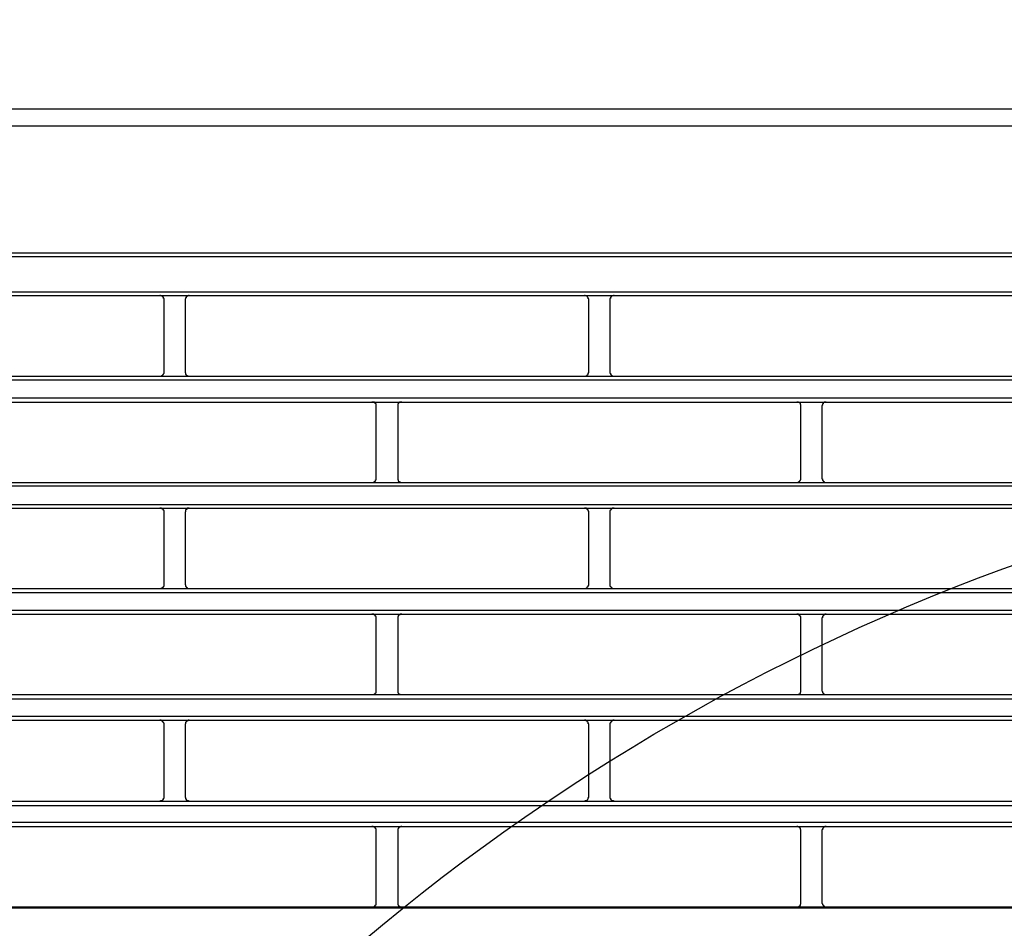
# Model space of a CAD drawing. Header units: millimetres. Extents: x 39871 to 53385, y 51832 to 57813.
# Tile 21 of 88: x 48477 to 48523, y 52581 to 52623. Entities that reach past the tile are written whole.
import ezdxf
from ezdxf import colors
from ezdxf.entities.mleader import LeaderData, LeaderLine
from ezdxf.math import Vec2, Vec3

# ---------------------------------------------------------------- set-up
doc = ezdxf.new("R2010")
doc.units = ezdxf.units.MM
doc.layers.add('AQUAREA', color=7, linetype='Continuous')
doc.layers.add('IS_KAN_OPIS', color=7, linetype='Continuous', lineweight=30)
doc.styles.add('ARIAL', font='ARIALN.TTF')

# ---------------------------------------------------------------- blocks, each defined once
blk = doc.blocks.new('SPLIT')
at = {"layer": 'AQUAREA'}
for points in [[(24316.35, -979.25), (24869.92, -979.25)], [(24316, -981.21), (24870.27, -981.21)], [(24308.59, -996.05), (24877.69, -996.05)], [(24308.59, -996.47), (24877.69, -996.47)], [(24308.59, -1000.6), (24877.69, -1000.6)], [(24308.59, -1001.02), (24877.69, -1001.02)], [(24418.28, -1001.51), (24418.28, -1001.51), (24418.28, -1001.44), (24418.28, -1001.37), (24418.2, -1001.37), (24418.2, -1001.3), (24418.2, -1001.23), (24418.14, -1001.23), (24418.14, -1001.16), (24418.07, -1001.16), (24418.07, -1001.09), (24418, -1001.09), (24417.93, -1001.09), (24417.85, -1001.02), (24417.79, -1001.02)], [(24418.28, -1009.98), (24418.28, -1001.51)], [(24421.22, -1001.02), (24421.22, -1001.02), (24421.15, -1001.02), (24421.15, -1001.09), (24421.08, -1001.09), (24421, -1001.09), (24421, -1001.16), (24420.94, -1001.16), (24420.87, -1001.16), (24420.87, -1001.23), (24420.87, -1001.3), (24420.8, -1001.3), (24420.8, -1001.37), (24420.8, -1001.44), (24420.73, -1001.44), (24420.73, -1001.51)], [(24420.73, -1001.51), (24420.73, -1009.98)], [(24467.9, -1001.51), (24467.9, -1001.51), (24467.9, -1001.44), (24467.84, -1001.44), (24467.84, -1001.37), (24467.84, -1001.3), (24467.77, -1001.23), (24467.77, -1001.16), (24467.7, -1001.16), (24467.63, -1001.09), (24467.55, -1001.09), (24467.49, -1001.09), (24467.49, -1001.02), (24467.42, -1001.02)], [(24467.9, -1009.98), (24467.9, -1001.51)], [(24470.85, -1001.02), (24470.85, -1001.02), (24470.78, -1001.02), (24470.78, -1001.09), (24470.7, -1001.09), (24470.64, -1001.09), (24470.57, -1001.09), (24470.57, -1001.16), (24470.5, -1001.16), (24470.5, -1001.23), (24470.43, -1001.23), (24470.43, -1001.3), (24470.43, -1001.37), (24470.35, -1001.37), (24470.35, -1001.44), (24470.35, -1001.51)], [(24470.35, -1001.51), (24470.35, -1009.98)], [(24417.79, -1010.47), (24417.79, -1010.47), (24417.85, -1010.47), (24417.93, -1010.47), (24418, -1010.4), (24418.07, -1010.4), (24418.07, -1010.33), (24418.14, -1010.33), (24418.14, -1010.26), (24418.2, -1010.26), (24418.2, -1010.19), (24418.28, -1010.12), (24418.28, -1010.05), (24418.28, -1009.98)], [(24420.73, -1009.98), (24420.73, -1009.98), (24420.73, -1010.05), (24420.8, -1010.05), (24420.8, -1010.12), (24420.8, -1010.19), (24420.8, -1010.26), (24420.87, -1010.26), (24420.87, -1010.33), (24420.94, -1010.33), (24420.94, -1010.4), (24421, -1010.4), (24421.08, -1010.4), (24421.08, -1010.47), (24421.15, -1010.47), (24421.22, -1010.47)], [(24467.42, -1010.47), (24467.42, -1010.47), (24467.49, -1010.47), (24467.55, -1010.47), (24467.55, -1010.4), (24467.63, -1010.4), (24467.7, -1010.4), (24467.7, -1010.33), (24467.77, -1010.33), (24467.77, -1010.26), (24467.84, -1010.26), (24467.84, -1010.19), (24467.84, -1010.12), (24467.84, -1010.05), (24467.9, -1010.05), (24467.9, -1009.98)], [(24470.35, -1009.98), (24470.35, -1009.98), (24470.35, -1010.05), (24470.35, -1010.12), (24470.43, -1010.12), (24470.43, -1010.19), (24470.43, -1010.26), (24470.5, -1010.26), (24470.5, -1010.33), (24470.57, -1010.33), (24470.57, -1010.4), (24470.64, -1010.4), (24470.7, -1010.4), (24470.7, -1010.47), (24470.78, -1010.47), (24470.85, -1010.47)], [(24343.87, -1010.47), (24842.41, -1010.47)], [(24343.87, -1010.89), (24842.41, -1010.89)], [(24343.87, -1012.99), (24842.41, -1012.99)], [(24343.87, -1013.48), (24842.41, -1013.48)], [(24443.05, -1013.97), (24443.05, -1013.9), (24443.05, -1013.83), (24443.05, -1013.76), (24443.05, -1013.69), (24442.99, -1013.69), (24442.99, -1013.62), (24442.92, -1013.62), (24442.92, -1013.55), (24442.85, -1013.55), (24442.85, -1013.48), (24442.78, -1013.48), (24442.7, -1013.48), (24442.64, -1013.48), (24442.57, -1013.48)], [(24443.05, -1022.37), (24443.05, -1013.97)], [(24446.07, -1013.48), (24446.07, -1013.48), (24446, -1013.48), (24445.93, -1013.48), (24445.85, -1013.48), (24445.79, -1013.48), (24445.79, -1013.55), (24445.72, -1013.55), (24445.72, -1013.62), (24445.65, -1013.62), (24445.65, -1013.69), (24445.58, -1013.69), (24445.58, -1013.76), (24445.58, -1013.83), (24445.58, -1013.9), (24445.58, -1013.97)], [(24445.58, -1013.97), (24445.58, -1022.37)], [(24492.69, -1013.97), (24492.69, -1013.9), (24492.69, -1013.83), (24492.69, -1013.76), (24492.62, -1013.76), (24492.62, -1013.69), (24492.62, -1013.62), (24492.55, -1013.62), (24492.55, -1013.55), (24492.48, -1013.55), (24492.4, -1013.48), (24492.34, -1013.48), (24492.27, -1013.48), (24492.2, -1013.48)], [(24492.69, -1022.37), (24492.69, -1013.97)], [(24495.63, -1013.48), (24495.63, -1013.48), (24495.55, -1013.48), (24495.49, -1013.48), (24495.42, -1013.48), (24495.42, -1013.55), (24495.35, -1013.55), (24495.28, -1013.62), (24495.28, -1013.69), (24495.2, -1013.69), (24495.2, -1013.76), (24495.2, -1013.83), (24495.14, -1013.9), (24495.14, -1013.97)], [(24495.14, -1013.97), (24495.14, -1022.37)], [(24442.57, -1022.86), (24442.57, -1022.86), (24442.64, -1022.86), (24442.7, -1022.86), (24442.78, -1022.86), (24442.78, -1022.79), (24442.85, -1022.79), (24442.92, -1022.79), (24442.92, -1022.72), (24442.99, -1022.72), (24442.99, -1022.65), (24442.99, -1022.58), (24443.05, -1022.58), (24443.05, -1022.51), (24443.05, -1022.44), (24443.05, -1022.37)], [(24445.58, -1022.37), (24445.58, -1022.37), (24445.58, -1022.44), (24445.58, -1022.51), (24445.58, -1022.58), (24445.65, -1022.58), (24445.65, -1022.65), (24445.65, -1022.72), (24445.72, -1022.72), (24445.72, -1022.79), (24445.79, -1022.79), (24445.85, -1022.79), (24445.85, -1022.86), (24445.93, -1022.86), (24446, -1022.86), (24446.07, -1022.86)], [(24492.2, -1022.86), (24492.2, -1022.86), (24492.27, -1022.86), (24492.34, -1022.86), (24492.4, -1022.86), (24492.4, -1022.79), (24492.48, -1022.79), (24492.48, -1022.72), (24492.55, -1022.72), (24492.55, -1022.65), (24492.62, -1022.65), (24492.62, -1022.58), (24492.69, -1022.58), (24492.69, -1022.51), (24492.69, -1022.44), (24492.69, -1022.37)], [(24495.14, -1022.37), (24495.14, -1022.37), (24495.14, -1022.44), (24495.2, -1022.44), (24495.2, -1022.51), (24495.2, -1022.58), (24495.2, -1022.65), (24495.28, -1022.65), (24495.28, -1022.72), (24495.35, -1022.72), (24495.35, -1022.79), (24495.42, -1022.79), (24495.49, -1022.86), (24495.55, -1022.86), (24495.63, -1022.86)], [(24308.59, -1022.86), (24877.69, -1022.86)], [(24308.59, -1023.28), (24877.69, -1023.28)], [(24308.59, -1025.45), (24877.69, -1025.45)], [(24308.59, -1025.87), (24877.69, -1025.87)], [(24418.28, -1026.36), (24418.28, -1026.36), (24418.28, -1026.29), (24418.28, -1026.22), (24418.28, -1026.15), (24418.2, -1026.15), (24418.2, -1026.08), (24418.2, -1026.01), (24418.14, -1026.01), (24418.14, -1025.94), (24418.07, -1025.94), (24418, -1025.94), (24418, -1025.87), (24417.93, -1025.87), (24417.85, -1025.87), (24417.79, -1025.87)], [(24421.22, -1025.87), (24421.22, -1025.87), (24421.15, -1025.87), (24421.08, -1025.87), (24421, -1025.87), (24421, -1025.94), (24420.94, -1025.94), (24420.94, -1026.01), (24420.87, -1026.01), (24420.87, -1026.08), (24420.8, -1026.08), (24420.8, -1026.15), (24420.8, -1026.22), (24420.8, -1026.29), (24420.73, -1026.29), (24420.73, -1026.36)], [(24467.9, -1026.36), (24467.9, -1026.36), (24467.9, -1026.29), (24467.9, -1026.22), (24467.84, -1026.22), (24467.84, -1026.15), (24467.84, -1026.08), (24467.77, -1026.08), (24467.77, -1026.01), (24467.7, -1026.01), (24467.7, -1025.94), (24467.63, -1025.94), (24467.63, -1025.87), (24467.55, -1025.87), (24467.49, -1025.87), (24467.42, -1025.87)], [(24470.85, -1025.87), (24470.85, -1025.87), (24470.78, -1025.87), (24470.7, -1025.87), (24470.64, -1025.87), (24470.64, -1025.94), (24470.57, -1025.94), (24470.5, -1025.94), (24470.5, -1026.01), (24470.43, -1026.08), (24470.43, -1026.15), (24470.35, -1026.15), (24470.35, -1026.22), (24470.35, -1026.29), (24470.35, -1026.36)], [(24418.28, -1034.76), (24418.28, -1026.36)], [(24420.73, -1026.36), (24420.73, -1034.76)], [(24467.9, -1034.76), (24467.9, -1026.36)], [(24470.35, -1026.36), (24470.35, -1034.76)], [(24308.59, -1035.25), (24877.69, -1035.25)], [(24417.79, -1035.25), (24417.79, -1035.25), (24417.85, -1035.25), (24417.93, -1035.25), (24418, -1035.25), (24418, -1035.18), (24418.07, -1035.18), (24418.14, -1035.18), (24418.14, -1035.11), (24418.2, -1035.11), (24418.2, -1035.04), (24418.2, -1034.97), (24418.28, -1034.97), (24418.28, -1034.9), (24418.28, -1034.83), (24418.28, -1034.76)], [(24420.73, -1034.76), (24420.73, -1034.76), (24420.73, -1034.83), (24420.8, -1034.83), (24420.8, -1034.9), (24420.8, -1034.97), (24420.8, -1035.04), (24420.87, -1035.04), (24420.87, -1035.11), (24420.94, -1035.11), (24420.94, -1035.18), (24421, -1035.18), (24421, -1035.25), (24421.08, -1035.25), (24421.15, -1035.25), (24421.22, -1035.25)], [(24467.42, -1035.25), (24467.42, -1035.25), (24467.49, -1035.25), (24467.55, -1035.25), (24467.63, -1035.25), (24467.63, -1035.18), (24467.7, -1035.18), (24467.7, -1035.11), (24467.77, -1035.11), (24467.77, -1035.04), (24467.84, -1035.04), (24467.84, -1034.97), (24467.84, -1034.9), (24467.9, -1034.9), (24467.9, -1034.83), (24467.9, -1034.76)], [(24470.35, -1034.76), (24470.35, -1034.76), (24470.35, -1034.83), (24470.35, -1034.9), (24470.35, -1034.97), (24470.43, -1034.97), (24470.43, -1035.04), (24470.5, -1035.11), (24470.5, -1035.18), (24470.57, -1035.18), (24470.64, -1035.18), (24470.64, -1035.25), (24470.7, -1035.25), (24470.78, -1035.25), (24470.85, -1035.25)], [(24308.59, -1035.74), (24877.69, -1035.74)], [(24308.59, -1037.77), (24877.69, -1037.77)], [(24308.59, -1038.26), (24877.69, -1038.26)], [(24443.05, -1038.75), (24443.05, -1038.75), (24443.05, -1038.68), (24443.05, -1038.61), (24443.05, -1038.54), (24442.99, -1038.54), (24442.99, -1038.47), (24442.99, -1038.4), (24442.92, -1038.4), (24442.92, -1038.33), (24442.85, -1038.33), (24442.78, -1038.33), (24442.78, -1038.26), (24442.7, -1038.26), (24442.64, -1038.26), (24442.57, -1038.26)], [(24443.05, -1047.15), (24443.05, -1038.75)], [(24446.07, -1038.26), (24446.07, -1038.26), (24446, -1038.26), (24445.93, -1038.26), (24445.85, -1038.26), (24445.85, -1038.33), (24445.79, -1038.33), (24445.72, -1038.33), (24445.72, -1038.4), (24445.65, -1038.4), (24445.65, -1038.47), (24445.65, -1038.54), (24445.58, -1038.54), (24445.58, -1038.61), (24445.58, -1038.68), (24445.58, -1038.75)], [(24445.58, -1038.75), (24445.58, -1047.15)], [(24492.69, -1038.75), (24492.69, -1038.75), (24492.69, -1038.68), (24492.69, -1038.61), (24492.69, -1038.54), (24492.62, -1038.54), (24492.62, -1038.47), (24492.55, -1038.47), (24492.55, -1038.4), (24492.48, -1038.4), (24492.48, -1038.33), (24492.4, -1038.33), (24492.4, -1038.26), (24492.34, -1038.26), (24492.27, -1038.26), (24492.2, -1038.26)], [(24492.69, -1047.15), (24492.69, -1038.75)], [(24495.63, -1038.26), (24495.63, -1038.26), (24495.55, -1038.26), (24495.49, -1038.26), (24495.42, -1038.33), (24495.35, -1038.33), (24495.35, -1038.4), (24495.28, -1038.4), (24495.28, -1038.47), (24495.2, -1038.47), (24495.2, -1038.54), (24495.2, -1038.61), (24495.2, -1038.68), (24495.14, -1038.68), (24495.14, -1038.75)], [(24495.14, -1038.75), (24495.14, -1047.15)], [(24308.59, -1047.64), (24877.69, -1047.64)], [(24442.57, -1047.64), (24442.57, -1047.64), (24442.64, -1047.64), (24442.7, -1047.64), (24442.78, -1047.64), (24442.85, -1047.64), (24442.85, -1047.57), (24442.92, -1047.57), (24442.92, -1047.5), (24442.99, -1047.5), (24442.99, -1047.43), (24443.05, -1047.43), (24443.05, -1047.36), (24443.05, -1047.29), (24443.05, -1047.22), (24443.05, -1047.15)], [(24445.58, -1047.15), (24445.58, -1047.22), (24445.58, -1047.29), (24445.58, -1047.36), (24445.58, -1047.43), (24445.65, -1047.43), (24445.65, -1047.5), (24445.72, -1047.5), (24445.72, -1047.57), (24445.79, -1047.57), (24445.79, -1047.64), (24445.85, -1047.64), (24445.93, -1047.64), (24446, -1047.64), (24446.07, -1047.64)], [(24492.2, -1047.64), (24492.2, -1047.64), (24492.27, -1047.64), (24492.34, -1047.64), (24492.4, -1047.64), (24492.48, -1047.57), (24492.55, -1047.57), (24492.55, -1047.5), (24492.62, -1047.5), (24492.62, -1047.43), (24492.62, -1047.36), (24492.69, -1047.36), (24492.69, -1047.29), (24492.69, -1047.22), (24492.69, -1047.15)], [(24495.14, -1047.15), (24495.14, -1047.22), (24495.2, -1047.29), (24495.2, -1047.36), (24495.2, -1047.43), (24495.28, -1047.43), (24495.28, -1047.5), (24495.35, -1047.57), (24495.42, -1047.57), (24495.42, -1047.64), (24495.49, -1047.64), (24495.55, -1047.64), (24495.63, -1047.64)], [(24308.59, -1048.13), (24877.69, -1048.13)], [(24308.59, -1050.16), (24877.69, -1050.16)], [(24308.59, -1050.65), (24877.69, -1050.65)], [(24418.28, -1051.14), (24418.28, -1051.14), (24418.28, -1051.07), (24418.28, -1051), (24418.2, -1050.93), (24418.2, -1050.86), (24418.14, -1050.86), (24418.14, -1050.79), (24418.07, -1050.79), (24418.07, -1050.72), (24418, -1050.72), (24417.93, -1050.65), (24417.85, -1050.65), (24417.79, -1050.65)], [(24418.28, -1059.61), (24418.28, -1051.14)], [(24421.22, -1050.65), (24421.22, -1050.65), (24421.15, -1050.65), (24421.08, -1050.65), (24421.08, -1050.72), (24421, -1050.72), (24420.94, -1050.72), (24420.94, -1050.79), (24420.87, -1050.79), (24420.87, -1050.86), (24420.8, -1050.86), (24420.8, -1050.93), (24420.8, -1051), (24420.8, -1051.07), (24420.73, -1051.07), (24420.73, -1051.14)], [(24420.73, -1051.14), (24420.73, -1059.61)], [(24467.9, -1051.14), (24467.9, -1051.14), (24467.9, -1051.07), (24467.84, -1051.07), (24467.84, -1051), (24467.84, -1050.93), (24467.84, -1050.86), (24467.77, -1050.86), (24467.77, -1050.79), (24467.7, -1050.79), (24467.7, -1050.72), (24467.63, -1050.72), (24467.55, -1050.72), (24467.55, -1050.65), (24467.49, -1050.65), (24467.42, -1050.65)], [(24467.9, -1059.61), (24467.9, -1051.14)], [(24470.85, -1050.65), (24470.85, -1050.65), (24470.78, -1050.65), (24470.7, -1050.65), (24470.7, -1050.72), (24470.64, -1050.72), (24470.57, -1050.72), (24470.57, -1050.79), (24470.5, -1050.79), (24470.5, -1050.86), (24470.43, -1050.86), (24470.43, -1050.93), (24470.43, -1051), (24470.35, -1051), (24470.35, -1051.07), (24470.35, -1051.14)], [(24470.35, -1051.14), (24470.35, -1059.61)], [(24308.59, -1060.1), (24877.69, -1060.1)], [(24308.59, -1060.59), (24877.69, -1060.59)], [(24417.79, -1060.1), (24417.79, -1060.1), (24417.85, -1060.1), (24417.85, -1060.03), (24417.93, -1060.03), (24418, -1060.03), (24418.07, -1060.03), (24418.07, -1059.96), (24418.14, -1059.96), (24418.14, -1059.89), (24418.2, -1059.89), (24418.2, -1059.82), (24418.2, -1059.75), (24418.28, -1059.75), (24418.28, -1059.68), (24418.28, -1059.61)], [(24420.73, -1059.61), (24420.73, -1059.61), (24420.73, -1059.68), (24420.8, -1059.68), (24420.8, -1059.75), (24420.8, -1059.82), (24420.87, -1059.82), (24420.87, -1059.89), (24420.87, -1059.96), (24420.94, -1059.96), (24421, -1059.96), (24421, -1060.03), (24421.08, -1060.03), (24421.15, -1060.03), (24421.15, -1060.1), (24421.22, -1060.1)], [(24467.42, -1060.1), (24467.42, -1060.1), (24467.49, -1060.1), (24467.49, -1060.03), (24467.55, -1060.03), (24467.63, -1060.03), (24467.7, -1059.96), (24467.77, -1059.96), (24467.77, -1059.89), (24467.84, -1059.82), (24467.84, -1059.75), (24467.84, -1059.68), (24467.9, -1059.68), (24467.9, -1059.61)], [(24470.35, -1059.61), (24470.35, -1059.61), (24470.35, -1059.68), (24470.35, -1059.75), (24470.43, -1059.75), (24470.43, -1059.82), (24470.43, -1059.89), (24470.5, -1059.89), (24470.5, -1059.96), (24470.57, -1059.96), (24470.57, -1060.03), (24470.64, -1060.03), (24470.7, -1060.03), (24470.78, -1060.03), (24470.78, -1060.1), (24470.85, -1060.1)], [(24308.59, -1062.55), (24877.69, -1062.55)], [(24308.59, -1063.04), (24877.69, -1063.04)], [(24443.05, -1063.53), (24443.05, -1063.53), (24443.05, -1063.46), (24443.05, -1063.39), (24443.05, -1063.32), (24442.99, -1063.32), (24442.99, -1063.25), (24442.92, -1063.18), (24442.85, -1063.18), (24442.85, -1063.11), (24442.78, -1063.11), (24442.7, -1063.11), (24442.7, -1063.04), (24442.64, -1063.04), (24442.57, -1063.04)], [(24443.05, -1071.93), (24443.05, -1063.53)], [(24446.07, -1063.04), (24446.07, -1063.04), (24446, -1063.04), (24445.93, -1063.04), (24445.93, -1063.11), (24445.85, -1063.11), (24445.79, -1063.11), (24445.79, -1063.18), (24445.72, -1063.18), (24445.72, -1063.25), (24445.65, -1063.25), (24445.65, -1063.32), (24445.58, -1063.32), (24445.58, -1063.39), (24445.58, -1063.46), (24445.58, -1063.53)], [(24445.58, -1063.53), (24445.58, -1071.93)], [(24492.69, -1063.53), (24492.69, -1063.53), (24492.69, -1063.46), (24492.69, -1063.39), (24492.62, -1063.39), (24492.62, -1063.32), (24492.62, -1063.25), (24492.55, -1063.25), (24492.55, -1063.18), (24492.48, -1063.18), (24492.48, -1063.11), (24492.4, -1063.11), (24492.34, -1063.11), (24492.34, -1063.04), (24492.27, -1063.04), (24492.2, -1063.04)], [(24492.69, -1071.93), (24492.69, -1063.53)], [(24495.63, -1063.04), (24495.63, -1063.04), (24495.55, -1063.04), (24495.49, -1063.04), (24495.49, -1063.11), (24495.42, -1063.11), (24495.35, -1063.11), (24495.35, -1063.18), (24495.28, -1063.18), (24495.28, -1063.25), (24495.2, -1063.32), (24495.2, -1063.39), (24495.2, -1063.46), (24495.14, -1063.46), (24495.14, -1063.53)], [(24495.14, -1063.53), (24495.14, -1071.93)], [(24442.57, -1072.42), (24442.57, -1072.42), (24442.64, -1072.42), (24442.7, -1072.42), (24442.78, -1072.42), (24442.85, -1072.42), (24442.85, -1072.35), (24442.92, -1072.35), (24442.92, -1072.28), (24442.99, -1072.28), (24442.99, -1072.21), (24443.05, -1072.21), (24443.05, -1072.14), (24443.05, -1072.07), (24443.05, -1072), (24443.05, -1071.93)], [(24445.58, -1071.93), (24445.58, -1072), (24445.58, -1072.07), (24445.58, -1072.14), (24445.58, -1072.21), (24445.65, -1072.21), (24445.65, -1072.28), (24445.72, -1072.28), (24445.72, -1072.35), (24445.79, -1072.35), (24445.79, -1072.42), (24445.85, -1072.42), (24445.93, -1072.42), (24446, -1072.42), (24446.07, -1072.42)], [(24492.2, -1072.42), (24492.2, -1072.42), (24492.27, -1072.42), (24492.34, -1072.42), (24492.4, -1072.42), (24492.48, -1072.35), (24492.55, -1072.35), (24492.55, -1072.28), (24492.62, -1072.28), (24492.62, -1072.21), (24492.62, -1072.14), (24492.69, -1072.14), (24492.69, -1072.07), (24492.69, -1072), (24492.69, -1071.93)], [(24495.14, -1071.93), (24495.14, -1072), (24495.2, -1072.07), (24495.2, -1072.14), (24495.2, -1072.21), (24495.28, -1072.21), (24495.28, -1072.28), (24495.35, -1072.28), (24495.35, -1072.35), (24495.42, -1072.35), (24495.42, -1072.42), (24495.49, -1072.42), (24495.55, -1072.42), (24495.63, -1072.42)], [(24308.59, -1072.56), (24877.69, -1072.56)], [(24393, -1072.42), (24442.57, -1072.42)], [(24442.57, -1072.42), (24492.2, -1072.42)], [(24492.2, -1072.42), (24541.83, -1072.42)]]:
    blk.add_lwpolyline(points, dxfattribs=at)
blk.add_open_spline([(24849.6, -1265.94), (24849.6, -1128.96), (24738.55, -1017.91), (24601.57, -1017.91), (24464.58, -1017.91), (24353.54, -1128.96), (24353.54, -1265.94), (24353.54, -1402.93), (24464.58, -1513.97), (24601.57, -1513.97), (24738.55, -1513.97), (24849.6, -1402.93), (24849.6, -1265.94)], degree=3, knots=[0, 0, 0, 0, 1, 1, 1, 2, 2, 2, 3, 3, 3, 4, 4, 4, 4], dxfattribs=at)
blk = doc.blocks.new('_None')

msp = doc.modelspace()

# ---------------------------------------------------------------- block references
at = {"lineweight": 13, "xscale": 0.4, "yscale": 0.4, "zscale": 0.4}
msp.add_blockref('SPLIT', (38716.626, 53010.774), dxfattribs=at)

# ---------------------------------------------------------------- leaders
at = {"layer": 'IS_KAN_OPIS', "color": 212}
ml = msp.add_multileader_mtext('Standard', dxfattribs=at)
ml.set_content('\\pxql;{\\C256;Układ pompowy - \\A1;obieg ogrzewania\\Pgrzejnikowego 55/45%%DC; 35kPa; 11,3kW; 917,53kg/h\\P\\C1;Pompa  1~230V; 0,2kW}', color=212, style='ARIAL')
ml.set_leader_properties(color=212)
ml.set_arrow_properties(name='NONE')
ml.build(insert=Vec2(0, 0))
ml.multileader.update_dxf_attribs({"text_left_attachment_type": 6, "text_right_attachment_type": 6, "dogleg_length": 5, "arrow_head_size": 3})
ctx = ml.context
ctx.base_point, ctx.char_height, ctx.arrow_head_size, ctx.landing_gap_size, ctx.plane_origin = Vec3(45306.642, 52379.527), 30, 3, 1, Vec3(43632.71, 52295.388)
ctx.left_attachment, ctx.right_attachment = 6, 6
notes = []
notes.append((ctx, [(0, (1, 1, 0), (45301.642, 52379.527), (1, 0), 5, [(0, [(45125.376, 52771.048)], 0, [])])]))
ctx.mtext.insert, ctx.mtext.width, ctx.mtext.flow_direction = Vec3(45307.642, 52417.856), 8077.03979, 5
for ctx, leaders in notes:
    for number, flags, end, landing, length, lines in leaders:
        leader = LeaderData()
        leader.index, (leader.has_last_leader_line, leader.has_dogleg_vector, leader.attachment_direction) = number, flags
        leader.last_leader_point, leader.dogleg_vector, leader.dogleg_length = Vec3(end), Vec3(landing), length
        for number, points, colour, breaks in lines:
            line = LeaderLine()
            line.index, line.vertices, line.color, line.breaks = number, Vec3.list(points), colors.encode_raw_color(colour), breaks
            leader.lines.append(line)
        ctx.leaders.append(leader)

doc.saveas('drawing.dxf')
